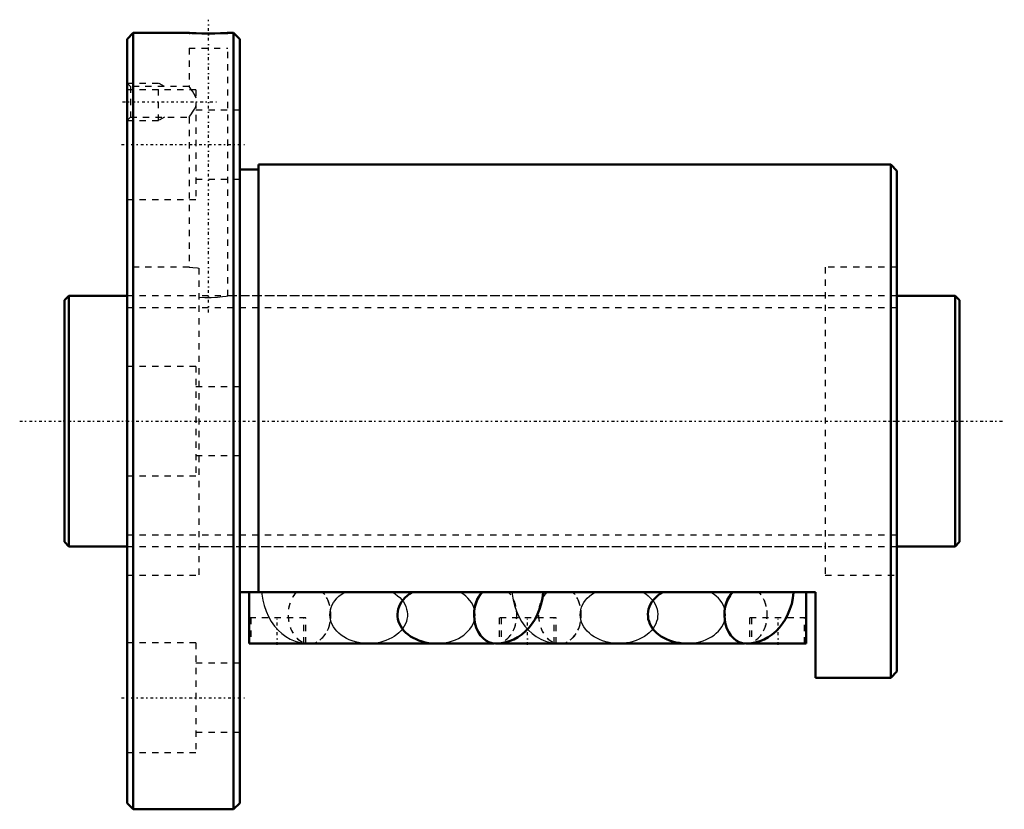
# Model space of a CAD drawing. Header units: millimetres. Extents: x -7 to 150, y -62 to 64.
import ezdxf

# ---------------------------------------------------------------- set-up
doc = ezdxf.new("R2010")
doc.units = ezdxf.units.MM
doc.linetypes.add('Center', pattern=[1.5, 0.45, -0.5, 0.05, -0.5])
doc.linetypes.add('Dashed', pattern=[2, 1, -1])
for name, color, linetype, lineweight in [('2d ConnectionPoints', 7, 'Continuous', 50), ('AM_0', 7, 'Continuous', 50), ('AM_5', 3, 'Continuous', 25), ('AM_7', 7, 'Center', 25), ('AM_9', 6, 'Dashed', 25)]:
    doc.layers.add(name, color=color, linetype=linetype, lineweight=lineweight)

# ---------------------------------------------------------------- blocks, each defined once
blk = doc.blocks.new('1_BIF4010V_7RR_Nut_0_in_BIF4010V_7RRG0_143LC0_000_4')
at = {"layer": 'AM_0'}
for p, q in [((11, 62), (10, 61)), ((11, 62), (11, -62)), ((19.9, 62), (11, 62)), ((27, 62), (26.06, 62)), ((28, 61), (27, 62)), ((27, 62), (27, -62)), ((10, 61), (10, -61)), ((28, 61), (28, -61)), ((132, 41), (31, 41)), ((31, 41), (31, -27.33)), ((132, 41), (132, -41)), ((133, 40), (132, 41)), ((31, 40.2), (28, 40.2)), ((133, 40), (133, -40)), ((120, -27.33), (28, -27.33)), ((29.5, -35.53), (29.5, -27.33)), ((118.5, -35.53), (118.5, -27.33)), ((120, -41), (120, -27.33)), ((68.63, -35.53), (29.5, -35.53)), ((38.97, -35.54), (39.15, -35.54)), ((108.63, -35.53), (69.04, -35.53)), ((78.97, -35.54), (79.15, -35.54)), ((99.4, -35.52), (108.54, -35.52)), ((118.5, -35.53), (109.04, -35.53)), ((132, -41), (133, -40)), ((120, -41), (132, -41)), ((10, -61), (11, -62)), ((27, -62), (28, -61)), ((11, -62), (27, -62))]:
    blk.add_line(p, q, dxfattribs=at)
for points in [[(26.1, 62), (26.02, 62), (25.61, 61.98), (24.92, 61.95), (24, 61.93), (22.97, 61.92), (21.95, 61.93), (21.04, 61.95), (20.36, 61.98), (19.97, 62), (19.9, 62)], [(55.55, -27.33), (55.14, -27.59), (54.77, -27.88), (54.43, -28.19), (54.12, -28.53), (53.86, -28.88), (53.64, -29.24), (53.47, -29.62), (53.34, -30.01), (53.25, -30.41), (53.21, -30.81), (53.22, -31.21), (53.28, -31.61), (53.38, -32), (53.53, -32.39), (53.73, -32.76), (53.96, -33.12), (54.24, -33.47), (54.56, -33.79), (54.91, -34.1), (55.3, -34.38), (55.72, -34.63), (56.17, -34.85), (56.64, -35.05), (57.13, -35.21), (57.64, -35.34), (58.17, -35.44), (58.7, -35.5), (59.24, -35.53), (59.4, -35.53)], [(68.85, -35.54), (69.58, -35.5), (70.34, -35.37), (71.07, -35.16), (71.78, -34.87), (72.45, -34.5), (73.09, -34.06), (73.68, -33.55), (74.23, -32.97), (74.74, -32.32), (75.19, -31.61), (75.58, -30.84), (75.91, -30.02), (76.18, -29.16), (76.37, -28.28), (76.49, -27.37), (76.49, -27.33)], [(95.53, -27.33), (95.13, -27.59), (94.75, -27.88), (94.41, -28.2), (94.11, -28.53), (93.85, -28.88), (93.64, -29.25), (93.46, -29.63), (93.33, -30.02), (93.25, -30.42), (93.21, -30.82), (93.23, -31.22), (93.28, -31.62), (93.39, -32.01), (93.54, -32.39), (93.73, -32.77), (93.97, -33.13), (94.25, -33.47), (94.57, -33.8), (94.93, -34.1), (95.32, -34.38), (95.74, -34.63), (96.19, -34.85), (96.66, -35.04), (97.15, -35.21), (97.67, -35.34), (98.19, -35.43), (98.72, -35.49), (99.26, -35.52), (99.4, -35.52)], [(108.85, -35.54), (109.58, -35.5), (110.34, -35.37), (111.07, -35.16), (111.78, -34.87), (112.45, -34.5), (113.09, -34.06), (113.68, -33.55), (114.23, -32.97), (114.74, -32.32), (115.19, -31.61), (115.58, -30.84), (115.91, -30.02), (116.18, -29.16), (116.37, -28.28), (116.49, -27.37), (116.49, -27.33)]]:
    blk.add_lwpolyline(points, dxfattribs=at)
for centre, major_axis, start_param, end_param in [((68.85, -30.94), (0, 4.6), 0.668451, 3.14219), ((68.85, -30.93), (0, -4.6), 3.813544, 4.713476), ((108.85, -30.94), (0, 4.6), 0.668451, 3.142187), ((108.85, -30.92), (0, -4.6), 3.817028, 4.714563), ((39.15, -30.94), (0, -4.6), 6.217235, 6.349135), ((79.15, -30.94), (0, -4.6), 6.217235, 6.349135)]:
    blk.add_ellipse(centre, major_axis=major_axis, ratio=0.743145, start_param=start_param, end_param=end_param, dxfattribs=at)
at = {"layer": 'AM_5', "linetype": 'Dashed'}
for p, q in [((10, 54), (15, 54)), ((15, 48), (15, 54)), ((16, 53.46), (15, 54)), ((10, 48), (15, 48)), ((16, 48.54), (15, 48))]:
    blk.add_line(p, q, dxfattribs=at)
at = {"layer": 'AM_7'}
for p, q in [((23, 17.38), (23, 64.12)), ((9.3, 51), (24.62, 51)), ((9.1, 44.17), (28.9, 44.17)), ((34, -35.73), (34, -31.23)), ((74, -35.73), (74, -31.23)), ((114, -35.73), (114, -31.23)), ((9.1, -44.17), (28.9, -44.17))]:
    blk.add_line(p, q, dxfattribs=at)
at = {"layer": 'AM_9'}
for p, q in [((19.9, 62), (19.9, 61.89)), ((26.1, 61.89), (19.9, 61.89)), ((26.1, 61.89), (26.1, 62)), ((19.9, 59.59), (26.1, 59.59)), ((19.9, 59.59), (19.9, 53.43)), ((26.1, 20), (26.1, 59.59)), ((10.54, 53.46), (10, 54)), ((21, 52.92), (10, 52.92)), ((19.92, 53.46), (10.54, 53.46)), ((10.54, 53.46), (10.54, 48.54)), ((21, 52.92), (21, 35.42)), ((28, 49.67), (21, 49.67)), ((10, 48), (10.54, 48.54)), ((10.54, 48.54), (19.9, 48.54)), ((19.9, 48.54), (19.9, 24.6)), ((21, 38.67), (28, 38.67)), ((10, 35.42), (21, 35.42)), ((19.92, 24.6), (10, 24.6)), ((21.45, 24.45), (21.45, -24.6)), ((121.55, 24.6), (121.55, -24.6)), ((133, 24.6), (121.55, 24.6)), ((121.55, 20), (26.07, 20)), ((21, 8.75), (10, 8.75)), ((21, 8.75), (21, -8.75)), ((28, 5.5), (21, 5.5)), ((21, -5.5), (28, -5.5)), ((10, -8.75), (21, -8.75)), ((21.45, -20), (121.55, -20)), ((10, -24.6), (21.45, -24.6)), ((121.55, -24.6), (133, -24.6)), ((38.55, -31.43), (29.5, -31.43)), ((29.75, -31.43), (29.75, -35.53)), ((38.25, -35.53), (38.25, -31.43)), ((38.55, -35.53), (38.55, -31.43)), ((78.55, -31.43), (69.45, -31.43)), ((69.45, -31.43), (69.45, -35.53)), ((69.75, -31.43), (69.75, -35.53)), ((78.25, -35.53), (78.25, -31.43)), ((78.55, -35.53), (78.55, -31.43)), ((118.5, -31.43), (109.45, -31.43)), ((109.45, -31.43), (109.45, -35.53)), ((109.75, -31.43), (109.75, -35.53)), ((118.25, -35.53), (118.25, -31.43)), ((21, -35.42), (10, -35.42)), ((21, -35.42), (21, -52.92)), ((38.18, -35.47), (38.25, -35.48)), ((38.54, -35.51), (38.97, -35.54)), ((69.04, -35.53), (68.63, -35.53)), ((78.18, -35.47), (78.25, -35.48)), ((79.15, -35.52), (88.6, -35.52)), ((108.54, -35.52), (108.85, -35.52)), ((109.04, -35.53), (108.63, -35.53)), ((28, -38.67), (21, -38.67)), ((21, -49.67), (28, -49.67)), ((10, -52.92), (21, -52.92))]:
    blk.add_line(p, q, dxfattribs=at)
for points in [[(21.02, 51.61), (20.88, 51.97), (20.46, 52.7), (20.26, 52.99), (20.08, 53.23), (19.92, 53.43), (19.9, 53.46)], [(19.9, 48.54), (19.98, 48.64), (20.19, 48.92), (20.59, 49.5), (20.79, 49.86), (20.98, 50.28), (21.01, 50.37)], [(19.9, 24.6), (20.04, 24.58), (20.51, 24.53), (21.26, 24.47), (21.45, 24.45)], [(21.45, 19.82), (22.42, 19.77), (23.45, 19.76), (24.43, 19.81), (25.25, 19.89), (25.83, 19.96), (26.09, 20), (26.1, 20)], [(31.51, -27.33), (31.54, -27.66), (31.69, -28.57), (31.91, -29.47), (32.21, -30.35), (32.59, -31.19), (33.04, -31.99), (33.57, -32.73), (34.16, -33.4), (34.74, -33.92), (35.36, -34.38), (36.08, -34.8), (36.84, -35.13), (37.61, -35.36), (38.18, -35.47)], [(48.6, -35.53), (48.06, -35.51), (47.52, -35.46), (47, -35.37), (46.48, -35.25), (45.98, -35.1), (45.5, -34.91), (45.05, -34.7), (44.62, -34.45), (44.22, -34.18), (43.86, -33.89), (43.53, -33.57), (43.24, -33.23), (42.99, -32.87), (42.78, -32.5), (42.62, -32.12), (42.5, -31.73), (42.43, -31.33), (42.41, -30.93), (42.43, -30.53), (42.5, -30.13), (42.62, -29.74), (42.78, -29.36), (42.99, -28.99), (43.24, -28.63), (43.53, -28.29), (43.86, -27.97), (44.22, -27.68), (44.62, -27.41), (44.74, -27.33)], [(52.45, -27.33), (52.86, -27.59), (53.23, -27.88), (53.57, -28.19), (53.88, -28.53), (54.14, -28.88), (54.36, -29.24), (54.53, -29.62), (54.66, -30.01), (54.75, -30.41), (54.79, -30.81), (54.78, -31.21), (54.72, -31.61), (54.62, -32), (54.47, -32.39), (54.27, -32.76), (54.04, -33.12), (53.76, -33.47), (53.44, -33.79), (53.09, -34.1), (52.7, -34.38), (52.28, -34.63), (51.83, -34.85), (51.36, -35.05), (50.87, -35.21), (50.36, -35.34), (49.83, -35.44), (49.3, -35.5), (48.76, -35.53), (48.6, -35.53)], [(59.4, -35.53), (59.94, -35.51), (60.48, -35.46), (61, -35.37), (61.52, -35.25), (62.02, -35.1), (62.5, -34.91), (62.95, -34.7), (63.38, -34.45), (63.78, -34.18), (64.14, -33.89), (64.47, -33.57), (64.76, -33.23), (65.01, -32.87), (65.22, -32.5), (65.38, -32.12), (65.5, -31.73), (65.57, -31.33), (65.59, -30.93), (65.57, -30.53), (65.5, -30.13), (65.38, -29.74), (65.22, -29.36), (65.01, -28.99), (64.76, -28.63), (64.47, -28.29), (64.14, -27.97), (63.78, -27.68), (63.38, -27.41), (63.26, -27.33)], [(71.51, -27.33), (71.54, -27.66), (71.64, -28.3)], [(71.64, -28.3), (71.69, -28.57), (71.91, -29.47), (72.21, -30.35), (72.21, -30.35)], [(88.6, -35.52), (88.06, -35.5), (87.52, -35.45), (87, -35.36), (86.48, -35.24), (85.98, -35.09), (85.5, -34.9), (85.05, -34.69), (84.62, -34.44), (84.22, -34.17), (83.86, -33.88), (83.53, -33.56), (83.24, -33.22), (82.99, -32.86), (82.78, -32.49), (82.62, -32.11), (82.5, -31.72), (82.43, -31.32), (82.41, -30.92), (82.43, -30.52), (82.5, -30.12), (82.62, -29.73), (82.78, -29.35), (82.99, -28.98), (83.24, -28.62), (83.53, -28.28), (83.86, -27.96), (84.22, -27.67), (84.62, -27.4), (84.73, -27.33)], [(92.47, -27.33), (92.87, -27.59), (93.25, -27.88), (93.59, -28.2), (93.89, -28.53), (94.15, -28.88), (94.36, -29.25), (94.54, -29.63), (94.67, -30.02), (94.75, -30.42), (94.79, -30.82), (94.77, -31.22), (94.72, -31.62), (94.61, -32.01), (94.46, -32.39), (94.27, -32.77), (94.03, -33.13), (93.75, -33.47), (93.43, -33.8), (93.07, -34.1), (92.68, -34.38), (92.26, -34.63), (91.81, -34.85), (91.34, -35.04), (90.85, -35.21), (90.33, -35.34), (89.81, -35.43), (89.28, -35.49), (88.74, -35.52), (88.6, -35.52)], [(99.4, -35.52), (99.94, -35.5), (100.48, -35.45), (101, -35.36), (101.52, -35.24), (102.02, -35.09), (102.5, -34.9), (102.95, -34.69), (103.38, -34.44), (103.78, -34.17), (104.14, -33.88), (104.47, -33.56), (104.76, -33.22), (105.01, -32.86), (105.22, -32.49), (105.38, -32.11), (105.5, -31.72), (105.57, -31.32), (105.59, -30.92), (105.57, -30.52), (105.5, -30.12), (105.38, -29.73), (105.22, -29.35), (105.01, -28.98), (104.76, -28.62), (104.47, -28.28), (104.14, -27.96), (103.78, -27.67), (103.38, -27.4), (103.27, -27.33)], [(72.21, -30.35), (72.59, -31.19), (73.04, -31.99), (73.57, -32.73), (73.99, -33.22)], [(73.99, -33.22), (74.16, -33.4), (74.74, -33.92), (75.36, -34.38), (76.08, -34.8), (76.84, -35.13), (77.61, -35.36), (78.18, -35.47)], [(38.25, -35.48), (38.39, -35.5), (38.54, -35.51)], [(78.25, -35.48), (78.39, -35.5), (78.97, -35.54)]]:
    blk.add_lwpolyline(points, dxfattribs=at)
for centre, major_axis, start_param, end_param in [((39.15, -30.93), (0, -4.6), 3.813544, 8.752827), ((39.15, -30.94), (0, -4.6), 3.810044, 6.217235), ((39.15, -30.94), (0, -4.6), 0.06595, 2.473142), ((68.85, -30.93), (0, -4.6), 4.713476, 8.752827), ((68.85, -30.94), (0, 4.6), 3.14219, 5.614734), ((79.15, -30.92), (0, -4.6), 3.817028, 8.749343), ((79.15, -30.94), (0, -4.6), 3.810044, 6.217235), ((79.15, -30.94), (0, -4.6), 0.06595, 2.473142), ((108.85, -30.92), (0, -4.6), 4.714563, 8.749343), ((108.85, -30.94), (0, 4.6), 3.142187, 5.614734)]:
    blk.add_ellipse(centre, major_axis=major_axis, ratio=0.743145, start_param=start_param, end_param=end_param, dxfattribs=at)
blk = doc.blocks.new('2_BIF4010V_7RR000_Shaft_0_in_BIF4010V_7RRG0_143LC0_000_4')
at = {"layer": 'AM_0'}
for p, q in [((0.7, 20), (0, 19.3)), ((0, 19.3), (0, -19.3)), ((0.7, 20), (0.7, -20)), ((10, 20), (0.7, 20)), ((142.3, 20), (133, 20)), ((143, 19.3), (142.3, 20)), ((142.3, 20), (142.3, -20)), ((143, 19.3), (143, -19.3)), ((0, -19.3), (0.7, -20)), ((0.7, -20), (10, -20)), ((133, -20), (142.3, -20)), ((142.3, -20), (143, -19.3))]:
    blk.add_line(p, q, dxfattribs=at)
at = {"layer": 'AM_5', "linetype": 'Dashed'}
for p, q in [((10, 18.1595), (133, 18.1595)), ((10, -18.1595), (133, -18.1595))]:
    blk.add_line(p, q, dxfattribs=at)
at = {"layer": 'AM_7'}
blk.add_line((-7.15, 0), (150.15, 0), dxfattribs=at)
at = {"layer": 'AM_9'}
for p, q in [((133, 20), (10, 20)), ((10, -20), (133, -20))]:
    blk.add_line(p, q, dxfattribs=at)

msp = doc.modelspace()

# ---------------------------------------------------------------- linework, layer by layer
at = {"layer": '2d ConnectionPoints'}
for p in [(0, 0), (10, 0)]:
    msp.add_point(p, dxfattribs=at)

# ---------------------------------------------------------------- block references
for name in ['1_BIF4010V_7RR_Nut_0_in_BIF4010V_7RRG0_143LC0_000_4', '2_BIF4010V_7RR000_Shaft_0_in_BIF4010V_7RRG0_143LC0_000_4']:
    msp.add_blockref(name, (0, 0))

doc.saveas('drawing.dxf')
